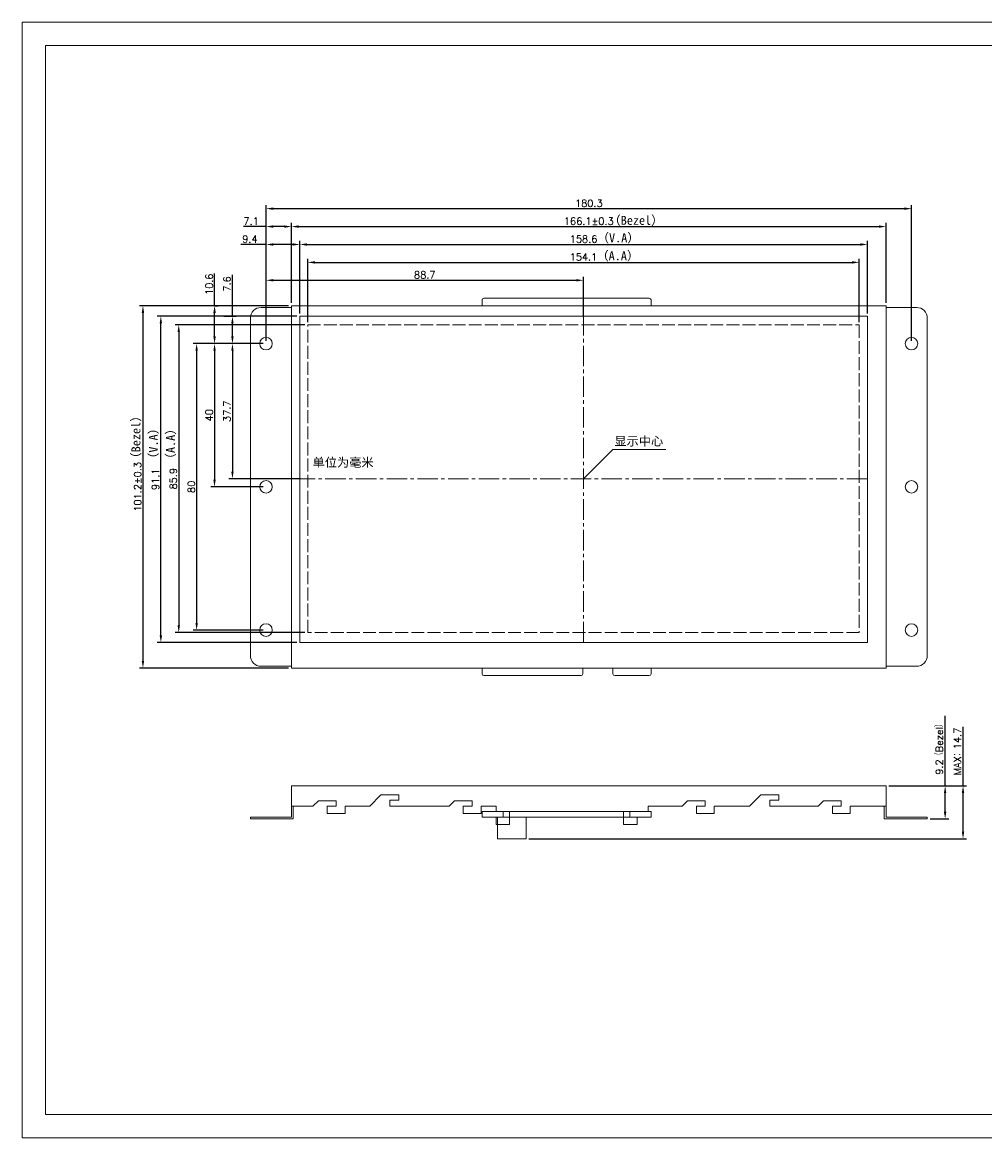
# Model space of a CAD drawing. Header units: millimetres. Extents: x 3400 to 3905, y -5487 to -5175.
# Tile 1 of 2: x 3400 to 3668, y -5487 to -5175. Entities that reach past the tile are written whole.
import ezdxf

# ---------------------------------------------------------------- set-up
doc = ezdxf.new("R2010")
doc.units = ezdxf.units.MM
doc.header["$LTSCALE"] = 0.3
doc.header["$PDSIZE"] = -5
doc.linetypes.add('ACAD_ISO02W100', pattern=[15, 12, -3])
doc.linetypes.add('CENTER2', pattern=[28.574999, 19.049999, -3.175, 3.175, -3.175])
doc.layers.get('0').update_dxf_attribs({"lineweight": 18})
doc.layers.get('Defpoints').update_dxf_attribs({"lineweight": 18})
doc.styles.get("Standard").update_dxf_attribs({"font": 'txt.shx', "bigfont": 'gbcbig.shx'})
doc.dimstyles.new('ISO-25', dxfattribs={"dimtxt": 2.5, "dimasz": 2.5, "dimexe": 1.25, "dimexo": 1, "dimtad": 1, "dimdec": 1, "dimdsep": 46, "dimtxsty": 'Standard', "dimcen": 2.5, "dimdle": 5, "dimadec": 0, "dimazin": 0, "dimtfac": 1, "dimtdec": 1, "dimtmove": 0, "dimatfit": 3, "dimfxl": 0, "dimarcsym": 0})

# ---------------------------------------------------------------- blocks, each defined once
blk = doc.blocks.new('*D38')
at = {"color": 0, "lineweight": -2}
for p, q in [((3467.66, -5264.23), (3467.66, -5246.33)), ((3556.34, -5257.57), (3556.34, -5246.33)), ((3469.66, -5247.33), (3554.34, -5247.33))]:
    blk.add_line(p, q, dxfattribs=at)
at = {"color": 0}
for points in [[(3469.66, -5247), (3469.66, -5247.67), (3467.66, -5247.33)], [(3554.34, -5247), (3554.34, -5247.67), (3556.34, -5247.33)]]:
    blk.add_solid(points, dxfattribs=at)
at = {"layer": 'Defpoints', "color": 0}
for p in [(3556.34, -5247.33), (3556.34, -5258.37), (3467.66, -5265.03)]:
    blk.add_point(p, dxfattribs=at)
at = {"color": 0, "insert": (3512, -5245.83), "char_height": 2, "attachment_point": 5}
blk.add_mtext('\\A1;88.7', dxfattribs=at)
blk = doc.blocks.new('*D39')
at = {"color": 0, "lineweight": -2}
for p, q in [((3479.3, -5259.01), (3479.3, -5241.33)), ((3481.3, -5242.33), (3631.38, -5242.33)), ((3633.38, -5259.01), (3633.38, -5241.33))]:
    blk.add_line(p, q, dxfattribs=at)
at = {"color": 0}
for points in [[(3481.3, -5242), (3481.3, -5242.67), (3479.3, -5242.33)], [(3631.38, -5242), (3631.38, -5242.67), (3633.38, -5242.33)]]:
    blk.add_solid(points, dxfattribs=at)
at = {"layer": 'Defpoints', "color": 0}
for p in [(3633.38, -5242.33), (3479.3, -5259.81), (3633.38, -5259.81)]:
    blk.add_point(p, dxfattribs=at)
at = {"color": 0, "insert": (3556.34, -5240.83), "char_height": 2, "attachment_point": 5}
blk.add_mtext('\\A1;154.1', dxfattribs=at)
blk = doc.blocks.new('*D40')
at = {"color": 0, "lineweight": -2}
for p, q in [((3477.07, -5256.59), (3477.07, -5236.33)), ((3635.67, -5256.59), (3635.67, -5236.33)), ((3479.07, -5237.33), (3633.67, -5237.33))]:
    blk.add_line(p, q, dxfattribs=at)
at = {"color": 0}
for points in [[(3479.07, -5237), (3479.07, -5237.67), (3477.07, -5237.33)], [(3633.67, -5237), (3633.67, -5237.67), (3635.67, -5237.33)]]:
    blk.add_solid(points, dxfattribs=at)
at = {"layer": 'Defpoints', "color": 0}
for p in [(3635.67, -5237.33), (3477.07, -5257.39), (3635.67, -5257.39)]:
    blk.add_point(p, dxfattribs=at)
at = {"color": 0, "insert": (3556.37, -5235.83), "char_height": 2, "attachment_point": 5}
blk.add_mtext('\\A1;158.6', dxfattribs=at)
blk = doc.blocks.new('*D41')
at = {"color": 0, "lineweight": -2}
for p, q in [((3474.78, -5253.63), (3474.78, -5231.33)), ((3476.78, -5232.33), (3638.88, -5232.33)), ((3640.88, -5253.63), (3640.88, -5231.33))]:
    blk.add_line(p, q, dxfattribs=at)
at = {"color": 0}
for points in [[(3476.78, -5232), (3476.78, -5232.67), (3474.78, -5232.33)], [(3638.88, -5232), (3638.88, -5232.67), (3640.88, -5232.33)]]:
    blk.add_solid(points, dxfattribs=at)
at = {"layer": 'Defpoints', "color": 0}
for p in [(3640.88, -5232.33), (3474.78, -5254.43), (3640.88, -5254.43)]:
    blk.add_point(p, dxfattribs=at)
at = {"color": 0, "insert": (3557.83, -5230.83), "char_height": 2, "attachment_point": 5}
blk.add_mtext('\\A1;166.1%%P0.3', dxfattribs=at)
blk = doc.blocks.new('*D42')
at = {"color": 0, "lineweight": -2}
for p, q in [((3467.66, -5264.23), (3467.66, -5226.33)), ((3469.66, -5227.33), (3646, -5227.33)), ((3648, -5264.23), (3648, -5226.33))]:
    blk.add_line(p, q, dxfattribs=at)
at = {"color": 0}
for points in [[(3469.66, -5227), (3469.66, -5227.67), (3467.66, -5227.33)], [(3646, -5227), (3646, -5227.67), (3648, -5227.33)]]:
    blk.add_solid(points, dxfattribs=at)
at = {"layer": 'Defpoints', "color": 0}
for p in [(3648, -5227.33), (3467.66, -5265.03), (3648, -5265.03)]:
    blk.add_point(p, dxfattribs=at)
at = {"color": 0, "insert": (3557.83, -5225.83), "char_height": 2, "attachment_point": 5}
blk.add_mtext('\\A1;180.3', dxfattribs=at)
blk = doc.blocks.new('*D44')
at = {"color": 0, "lineweight": -2}
for p, q in [((3466.86, -5265.03), (3457.28, -5265.03)), ((3458.28, -5267.03), (3458.28, -5300.77)), ((3477.33, -5302.77), (3457.28, -5302.77))]:
    blk.add_line(p, q, dxfattribs=at)
at = {"color": 0}
for points in [[(3457.94, -5267.03), (3458.61, -5267.03), (3458.28, -5265.03)], [(3457.94, -5300.77), (3458.61, -5300.77), (3458.28, -5302.77)]]:
    blk.add_solid(points, dxfattribs=at)
at = {"layer": 'Defpoints', "color": 0}
for p in [(3467.66, -5265.03), (3458.28, -5302.77), (3478.13, -5302.77)]:
    blk.add_point(p, dxfattribs=at)
at = {"color": 0, "insert": (3456.78, -5283.9), "char_height": 2, "attachment_point": 5, "rotation": 90}
blk.add_mtext('\\A1;37.7', dxfattribs=at)
blk = doc.blocks.new('*D45')
at = {"color": 0, "lineweight": -2}
for p, q in [((3478.5, -5259.81), (3442.28, -5259.81)), ((3443.28, -5261.81), (3443.28, -5343.73)), ((3478.5, -5345.73), (3442.28, -5345.73))]:
    blk.add_line(p, q, dxfattribs=at)
at = {"color": 0}
for points in [[(3442.94, -5261.81), (3443.61, -5261.81), (3443.28, -5259.81)], [(3442.94, -5343.73), (3443.61, -5343.73), (3443.28, -5345.73)]]:
    blk.add_solid(points, dxfattribs=at)
at = {"layer": 'Defpoints', "color": 0}
for p in [(3479.3, -5259.81), (3443.28, -5345.73), (3479.3, -5345.73)]:
    blk.add_point(p, dxfattribs=at)
at = {"color": 0, "insert": (3441.78, -5302.77), "char_height": 2, "attachment_point": 5, "rotation": 90}
blk.add_mtext('\\A1;85.9', dxfattribs=at)
blk = doc.blocks.new('*D46')
at = {"color": 0, "lineweight": -2}
for p, q in [((3476.27, -5257.39), (3437.28, -5257.39)), ((3438.28, -5346.49), (3438.28, -5259.39)), ((3476.27, -5348.49), (3437.28, -5348.49))]:
    blk.add_line(p, q, dxfattribs=at)
at = {"color": 0}
for points in [[(3437.94, -5259.39), (3438.61, -5259.39), (3438.28, -5257.39)], [(3437.94, -5346.49), (3438.61, -5346.49), (3438.28, -5348.49)]]:
    blk.add_solid(points, dxfattribs=at)
at = {"layer": 'Defpoints', "color": 0}
for p in [(3438.28, -5257.39), (3477.07, -5257.39), (3477.07, -5348.49)]:
    blk.add_point(p, dxfattribs=at)
at = {"color": 0, "insert": (3436.78, -5302.94), "char_height": 2, "attachment_point": 5, "rotation": 90}
blk.add_mtext('\\A1;91.1', dxfattribs=at)
blk = doc.blocks.new('*D47')
at = {"color": 0, "lineweight": -2}
for p, q in [((3473.98, -5254.43), (3432.28, -5254.43)), ((3433.28, -5256.43), (3433.28, -5353.63)), ((3473.98, -5355.63), (3432.28, -5355.63))]:
    blk.add_line(p, q, dxfattribs=at)
at = {"color": 0}
for points in [[(3432.94, -5256.43), (3433.61, -5256.43), (3433.28, -5254.43)], [(3432.94, -5353.63), (3433.61, -5353.63), (3433.28, -5355.63)]]:
    blk.add_solid(points, dxfattribs=at)
at = {"layer": 'Defpoints', "color": 0}
for p in [(3474.78, -5254.43), (3433.28, -5355.63), (3474.78, -5355.63)]:
    blk.add_point(p, dxfattribs=at)
at = {"color": 0, "insert": (3431.78, -5305.03), "char_height": 2, "attachment_point": 5, "rotation": 90}
blk.add_mtext('\\A1;101.2%%P0.3', dxfattribs=at)
blk = doc.blocks.new('*D49')
at = {"color": 0, "lineweight": -2}
for p, q in [((3460.4, -5265.03), (3447.28, -5265.03)), ((3448.28, -5267.03), (3448.28, -5343.04)), ((3466.86, -5345.04), (3447.28, -5345.04))]:
    blk.add_line(p, q, dxfattribs=at)
at = {"color": 0}
for points in [[(3447.94, -5267.03), (3448.61, -5267.03), (3448.28, -5265.03)], [(3447.94, -5343.04), (3448.61, -5343.04), (3448.28, -5345.04)]]:
    blk.add_solid(points, dxfattribs=at)
at = {"layer": 'Defpoints', "color": 0}
for p in [(3461.2, -5265.03), (3448.28, -5345.04), (3467.66, -5345.04)]:
    blk.add_point(p, dxfattribs=at)
at = {"color": 0, "insert": (3446.78, -5305.03), "char_height": 2, "attachment_point": 5, "rotation": 90}
blk.add_mtext('\\A1;80', dxfattribs=at)
blk = doc.blocks.new('*D57')
at = {"color": 0, "lineweight": -2}
for p, q in [((3455.09, -5265.03), (3452.28, -5265.03)), ((3453.28, -5267.03), (3453.28, -5303.03)), ((3466.86, -5305.03), (3452.28, -5305.03))]:
    blk.add_line(p, q, dxfattribs=at)
at = {"color": 0}
for points in [[(3452.94, -5267.03), (3453.61, -5267.03), (3453.28, -5265.03)], [(3452.94, -5303.03), (3453.61, -5303.03), (3453.28, -5305.03)]]:
    blk.add_solid(points, dxfattribs=at)
at = {"layer": 'Defpoints', "color": 0}
for p in [(3455.89, -5265.03), (3453.28, -5305.03), (3467.66, -5305.03)]:
    blk.add_point(p, dxfattribs=at)
at = {"color": 0, "insert": (3451.78, -5285.03), "char_height": 2, "attachment_point": 5, "rotation": 90}
blk.add_mtext('\\A1;40', dxfattribs=at)
blk = doc.blocks.new('*D61')
at = {"color": 0, "lineweight": -2}
for p, q in [((3467.66, -5232.33), (3461.32, -5232.33)), ((3467.66, -5236.18), (3467.66, -5231.33)), ((3472.78, -5232.33), (3469.66, -5232.33)), ((3474.78, -5236.18), (3474.78, -5231.33))]:
    blk.add_line(p, q, dxfattribs=at)
at = {"color": 0}
for points in [[(3469.66, -5232), (3469.66, -5232.67), (3467.66, -5232.33)], [(3472.78, -5232), (3472.78, -5232.67), (3474.78, -5232.33)]]:
    blk.add_solid(points, dxfattribs=at)
at = {"layer": 'Defpoints', "color": 0}
for p in [(3467.66, -5232.33), (3467.66, -5236.98), (3474.78, -5236.98)]:
    blk.add_point(p, dxfattribs=at)
at = {"color": 0, "insert": (3463.49, -5230.83), "char_height": 2, "attachment_point": 5}
blk.add_mtext('\\A1;7.1', dxfattribs=at)
blk = doc.blocks.new('*D62')
at = {"color": 0, "lineweight": -2}
for p, q in [((3467.66, -5240.37), (3467.66, -5236.33)), ((3477.07, -5240.7), (3477.07, -5236.33)), ((3467.66, -5237.33), (3460.66, -5237.33)), ((3475.07, -5237.33), (3469.66, -5237.33))]:
    blk.add_line(p, q, dxfattribs=at)
at = {"color": 0}
for points in [[(3469.66, -5237), (3469.66, -5237.67), (3467.66, -5237.33)], [(3475.07, -5237), (3475.07, -5237.67), (3477.07, -5237.33)]]:
    blk.add_solid(points, dxfattribs=at)
at = {"layer": 'Defpoints', "color": 0}
for p in [(3467.66, -5237.33), (3467.66, -5241.17), (3477.07, -5241.5)]:
    blk.add_point(p, dxfattribs=at)
at = {"color": 0, "insert": (3463.16, -5235.83), "char_height": 2, "attachment_point": 5}
blk.add_mtext('\\A1;9.4', dxfattribs=at)
blk = doc.blocks.new('*D63')
at = {"color": 0, "lineweight": -2}
for p, q in [((3458.28, -5257.39), (3458.28, -5245.84)), ((3455.87, -5257.39), (3459.28, -5257.39)), ((3458.28, -5263.03), (3458.28, -5259.39)), ((3459.6, -5265.03), (3457.28, -5265.03))]:
    blk.add_line(p, q, dxfattribs=at)
at = {"color": 0}
for points in [[(3457.94, -5259.39), (3458.61, -5259.39), (3458.28, -5257.39)], [(3457.94, -5263.03), (3458.61, -5263.03), (3458.28, -5265.03)]]:
    blk.add_solid(points, dxfattribs=at)
at = {"layer": 'Defpoints', "color": 0}
for p in [(3455.07, -5257.39), (3458.28, -5257.39), (3460.4, -5265.03)]:
    blk.add_point(p, dxfattribs=at)
at = {"color": 0, "insert": (3456.78, -5248.34), "char_height": 2, "attachment_point": 5, "rotation": 90}
blk.add_mtext('\\A1;7.6', dxfattribs=at)
blk = doc.blocks.new('*D64')
at = {"color": 0, "lineweight": -2}
for p, q in [((3453.28, -5254.43), (3453.28, -5245.45)), ((3453.32, -5254.43), (3454.28, -5254.43)), ((3453.28, -5263.03), (3453.28, -5256.43)), ((3453.08, -5265.03), (3452.28, -5265.03))]:
    blk.add_line(p, q, dxfattribs=at)
at = {"color": 0}
for points in [[(3452.94, -5256.43), (3453.61, -5256.43), (3453.28, -5254.43)], [(3452.94, -5263.03), (3453.61, -5263.03), (3453.28, -5265.03)]]:
    blk.add_solid(points, dxfattribs=at)
at = {"layer": 'Defpoints', "color": 0}
for p in [(3452.52, -5254.43), (3453.28, -5254.43), (3453.88, -5265.03)]:
    blk.add_point(p, dxfattribs=at)
at = {"color": 0, "insert": (3451.78, -5248.45), "char_height": 2, "attachment_point": 5, "rotation": 90}
blk.add_mtext('\\A1;10.6', dxfattribs=at)
blk = doc.blocks.new('*D70')
at = {"color": 0, "lineweight": -2}
for p, q in [((3657.38, -5388.58), (3657.38, -5369)), ((3641.68, -5388.58), (3658.38, -5388.58)), ((3657.38, -5395.78), (3657.38, -5390.58)), ((3653.18, -5397.78), (3658.38, -5397.78))]:
    blk.add_line(p, q, dxfattribs=at)
at = {"color": 0}
for points in [[(3657.04, -5390.58), (3657.71, -5390.58), (3657.38, -5388.58)], [(3657.04, -5395.78), (3657.71, -5395.78), (3657.38, -5397.78)]]:
    blk.add_solid(points, dxfattribs=at)
at = {"layer": 'Defpoints', "color": 0}
for p in [(3640.88, -5388.58), (3652.38, -5397.78), (3657.38, -5397.78)]:
    blk.add_point(p, dxfattribs=at)
at = {"color": 0, "insert": (3655.82, -5377.79), "char_height": 2, "attachment_point": 5, "rotation": 90}
blk.add_mtext('\\A1;9.2（Bezel）', dxfattribs=at)
blk = doc.blocks.new('*D71')
at = {"color": 0, "lineweight": -2}
for p, q in [((3662.38, -5388.58), (3662.38, -5372.08)), ((3641.68, -5388.58), (3663.38, -5388.58)), ((3662.38, -5401.33), (3662.38, -5390.58)), ((3541.12, -5403.33), (3663.38, -5403.33))]:
    blk.add_line(p, q, dxfattribs=at)
at = {"color": 0}
for points in [[(3662.04, -5390.58), (3662.71, -5390.58), (3662.38, -5388.58)], [(3662.04, -5401.33), (3662.71, -5401.33), (3662.38, -5403.33)]]:
    blk.add_solid(points, dxfattribs=at)
at = {"layer": 'Defpoints', "color": 0}
for p in [(3640.88, -5388.58), (3662.38, -5388.58), (3540.32, -5403.33)]:
    blk.add_point(p, dxfattribs=at)
at = {"color": 0, "insert": (3660.82, -5378.97), "char_height": 2, "attachment_point": 5, "rotation": 90}
blk.add_mtext('\\A1;MAX：14.7', dxfattribs=at)
blk = doc.blocks.new('SDWe070T77图框')
at = {"lineweight": 0}
for points in [[(2857.3, -5148.14), (3362.66, -5148.14), (3362.66, -5459.68), (2857.3, -5459.68)], [(3356.16, -5453.18), (2863.8, -5453.18), (2863.8, -5154.64), (3356.16, -5154.64)], [(2863.8, -5154.64), (3356.16, -5154.64), (3356.16, -5453.18), (2863.8, -5453.18)]]:
    blk.add_lwpolyline(points, close=True, dxfattribs=at)

msp = doc.modelspace()

# ---------------------------------------------------------------- linework, layer by layer
at = {"lineweight": 0}
for p, q in [((3574.717, -5252.333), (3528.517, -5252.333)), ((3466.277, -5254.933), (3474.777, -5254.933)), ((3640.877, -5254.433), (3474.777, -5254.433)), ((3474.777, -5254.433), (3474.777, -5355.633)), ((3528.017, -5252.833), (3528.017, -5254.433)), ((3575.217, -5254.433), (3575.217, -5252.833)), ((3640.877, -5355.633), (3640.877, -5254.433)), ((3640.877, -5254.933), (3649.377, -5254.933)), ((3463.277, -5352.133), (3463.277, -5257.933)), ((3652.377, -5257.933), (3652.377, -5352.133)), ((3556.337, -5302.773), (3564.558, -5294.562)), ((3564.558, -5294.562), (3579.327, -5294.562)), ((3474.777, -5355.133), (3466.277, -5355.133)), ((3649.377, -5355.133), (3640.877, -5355.133)), ((3474.777, -5355.633), (3640.877, -5355.633)), ((3528.017, -5355.633), (3528.017, -5357.233)), ((3528.517, -5357.733), (3555.667, -5357.733)), ((3556.167, -5357.233), (3556.167, -5355.633)), ((3564.587, -5355.633), (3564.587, -5357.233)), ((3565.087, -5357.733), (3574.717, -5357.733)), ((3575.217, -5357.233), (3575.217, -5355.633))]:
    msp.add_line(p, q, dxfattribs=at)
at = {"linetype": 'CENTER2', "lineweight": 0}
for p, q in [((3556.337, -5348.488), (3556.337, -5257.388)), ((3635.667, -5302.773), (3477.067, -5302.773))]:
    msp.add_line(p, q, dxfattribs=at)
at = {"color": 7, "linetype": 'Continuous'}
for p, q in [((3474.777, -5388.576), (3640.877, -5388.576)), ((3474.777, -5397.276), (3474.777, -5388.576)), ((3640.877, -5397.276), (3640.877, -5388.576)), ((3480.777, -5394.226), (3482.277, -5392.726)), ((3487.277, -5392.726), (3482.277, -5392.726)), ((3487.277, -5394.226), (3487.277, -5392.726)), ((3496.627, -5394.226), (3499.777, -5391.076)), ((3504.777, -5391.076), (3499.777, -5391.076)), ((3502.277, -5392.576), (3504.777, -5392.576)), ((3502.277, -5394.226), (3502.277, -5392.576)), ((3504.777, -5392.576), (3504.777, -5391.076)), ((3518.777, -5394.226), (3520.277, -5392.726)), ((3525.277, -5392.726), (3520.277, -5392.726)), ((3525.277, -5394.226), (3525.277, -5392.726)), ((3583.877, -5394.226), (3585.377, -5392.726)), ((3590.377, -5392.726), (3585.377, -5392.726)), ((3590.377, -5394.226), (3590.377, -5392.726)), ((3602.727, -5394.226), (3605.877, -5391.076)), ((3610.877, -5391.076), (3605.877, -5391.076)), ((3608.377, -5394.226), (3608.377, -5392.576)), ((3608.377, -5392.576), (3610.877, -5392.576)), ((3610.877, -5392.576), (3610.877, -5391.076)), ((3621.877, -5394.226), (3623.377, -5392.726)), ((3628.377, -5392.726), (3623.377, -5392.726)), ((3628.377, -5394.226), (3628.377, -5392.726)), ((3474.777, -5394.226), (3480.777, -5394.226)), ((3475.277, -5394.226), (3475.277, -5397.776)), ((3484.777, -5394.226), (3487.277, -5394.226)), ((3484.777, -5394.226), (3484.777, -5396.226)), ((3489.777, -5394.226), (3496.627, -5394.226)), ((3489.777, -5394.226), (3489.777, -5396.226)), ((3502.277, -5394.226), (3518.777, -5394.226)), ((3522.777, -5394.226), (3525.277, -5394.226)), ((3522.777, -5394.226), (3522.777, -5396.226)), ((3527.777, -5394.226), (3531.918, -5394.226)), ((3527.777, -5394.226), (3527.777, -5396.226)), ((3531.918, -5394.226), (3531.918, -5395.726)), ((3531.918, -5395.726), (3533.918, -5395.726)), ((3533.918, -5397.326), (3533.918, -5395.726)), ((3567.522, -5395.726), (3535.718, -5395.726)), ((3535.718, -5399.326), (3535.718, -5395.726)), ((3567.522, -5395.726), (3567.522, -5399.326)), ((3569.322, -5395.726), (3569.322, -5397.326)), ((3569.322, -5395.726), (3574.377, -5395.726)), ((3574.377, -5394.226), (3574.377, -5395.726)), ((3574.377, -5394.226), (3583.877, -5394.226)), ((3587.877, -5394.226), (3587.877, -5396.226)), ((3587.877, -5394.226), (3590.377, -5394.226)), ((3592.877, -5394.226), (3592.877, -5396.226)), ((3592.877, -5394.226), (3602.727, -5394.226)), ((3608.377, -5394.226), (3621.877, -5394.226)), ((3625.877, -5394.226), (3625.877, -5396.226)), ((3625.877, -5394.226), (3628.377, -5394.226)), ((3630.877, -5394.226), (3630.877, -5396.226)), ((3640.877, -5394.226), (3630.877, -5394.226)), ((3640.377, -5397.776), (3640.377, -5394.226)), ((3463.277, -5397.276), (3474.777, -5397.276)), ((3463.277, -5397.776), (3463.277, -5397.276)), ((3475.277, -5397.776), (3463.277, -5397.776)), ((3489.777, -5396.226), (3484.777, -5396.226)), ((3527.777, -5396.226), (3522.777, -5396.226)), ((3531.918, -5397.326), (3533.918, -5397.326)), ((3531.918, -5397.326), (3531.918, -5399.326)), ((3569.322, -5397.326), (3571.322, -5397.326)), ((3571.322, -5397.326), (3571.322, -5399.326)), ((3592.877, -5396.226), (3587.877, -5396.226)), ((3630.877, -5396.226), (3625.877, -5396.226)), ((3652.377, -5397.776), (3640.377, -5397.776)), ((3640.877, -5397.276), (3652.377, -5397.276)), ((3652.377, -5397.776), (3652.377, -5397.276)), ((3535.718, -5399.326), (3531.918, -5399.326)), ((3571.322, -5399.326), (3567.522, -5399.326))]:
    msp.add_line(p, q, dxfattribs=at)
at = {"lineweight": 0}
msp.add_lwpolyline([(3477.067, -5348.488), (3635.667, -5348.488), (3635.667, -5257.388), (3477.067, -5257.388)], close=True, dxfattribs=at)
at = {"color": 1, "linetype": 'ACAD_ISO02W100', "lineweight": 0}
msp.add_lwpolyline([(3479.297, -5259.813), (3633.377, -5259.813), (3633.377, -5345.733), (3479.297, -5345.733)], close=True, dxfattribs=at)
for points in [[(3528.017, -5395.726), (3575.217, -5395.726), (3575.217, -5397.326), (3528.017, -5397.326)], [(3532.317, -5403.326), (3540.317, -5403.326), (3540.317, -5397.326), (3532.317, -5397.326)]]:
    msp.add_lwpolyline(points, close=True)
at = {"lineweight": 0}
for centre in [(3467.657, -5265.028), (3647.997, -5265.028), (3467.657, -5305.033), (3647.997, -5305.033), (3467.657, -5345.038), (3647.997, -5345.038)]:
    msp.add_circle(centre, 1.75, dxfattribs=at)
for centre, radius, start, end in [((3528.517, -5252.833), 0.5, 90, 180), ((3574.717, -5252.833), 0.5, 360, 90), ((3466.277, -5257.933), 3, 90, 180), ((3649.377, -5257.933), 3, 0, 90), ((3466.277, -5352.133), 3, 180, 270), ((3649.377, -5352.133), 3, 270, 0), ((3528.517, -5357.233), 0.5, 180, 270), ((3555.667, -5357.233), 0.5, 270, 0), ((3565.087, -5357.233), 0.5, 180, 270), ((3574.717, -5357.233), 0.5, 270, 0)]:
    msp.add_arc(centre, radius, start, end, dxfattribs=at)

# ---------------------------------------------------------------- block references
msp.add_blockref('SDWe070T77图框', (542.269, -27.142), dxfattribs=at)

# ---------------------------------------------------------------- texts
at = {"lineweight": 0, "char_height": 2.5, "attachment_point": 1}
for s, insert, width in [('{\\fSimSun|b0|i0|c134|p49;（Bezel）}', (3563.337, -5229.34), 21.73575), ('{\\fSimSun|b0|i0|c134|p49;（V.A）}', (3560.075, -5234.223), 23.07878), ('{\\fSimSun|b0|i0|c134|p49;\\C1;（A.A）}', (3559.971, -5239.239), 21.73575), ('{\\fSimSun|b0|i0|c134|p49;显示中心}', (3564.98, -5291.008), 21.73575), ('{\\fSimSun|b0|i0|c134|p49;单位为毫米}', (3480.675, -5296.942), 47.99899)]:
    msp.add_mtext(s, dxfattribs=dict(at, insert=insert, width=width))
at = {"lineweight": 0, "insert": (3430.052, -5298.798), "char_height": 2.5, "width": 21.85851, "attachment_point": 1, "rotation": 90}
msp.add_mtext('{\\fSimSun|b0|i0|c134|p49;（Bezel）}', dxfattribs=at)
at = {"linetype": 'CENTER2', "lineweight": 0, "insert": (3434.932, -5298.88), "char_height": 2.5, "width": 24.54008, "attachment_point": 1, "rotation": 90}
msp.add_mtext('{\\fSimSun|b0|i0|c134|p49;（V.A）}', dxfattribs=at)
at = {"color": 1, "linetype": 'CENTER2', "lineweight": 0, "insert": (3439.745, -5299), "char_height": 2.5, "width": 21.85851, "attachment_point": 1, "rotation": 90}
msp.add_mtext('{\\fSimSun|b0|i0|c134|p49;（A.A）}', dxfattribs=at)

# ---------------------------------------------------------------- dimensions: what is measured, and where the dimension line sits
for base, p1, p2, picture, middle in [((3647.997, -5227.333), (3467.657, -5265.028), (3647.997, -5265.028), '*D42', (3557.827, -5225.833)), ((3635.667, -5237.333), (3477.067, -5257.388), (3635.667, -5257.388), '*D40', (3556.367, -5235.833)), ((3556.337, -5247.333), (3467.657, -5265.028), (3556.337, -5258.369), '*D38', (3511.997, -5245.833))]:
    dim = msp.add_linear_dim(base=base, p1=p1, p2=p2, dimstyle='ISO-25', override={"dimscale": 0.8, "dimtolj": 1})
    dim.commit()
    dim.dimension.update_dxf_attribs({"geometry": picture, "text_midpoint": middle})
for base, p1, p2, picture, middle in [((3467.657, -5232.333), (3474.777, -5236.98), (3467.657, -5236.98), '*D61', (3463.491, -5232.333)), ((3467.657, -5237.333), (3477.067, -5241.501), (3467.657, -5241.172), '*D62', (3463.157, -5237.333))]:
    dim = msp.add_linear_dim(base=base, p1=p1, p2=p2, dimstyle='ISO-25', override={"dimscale": 0.8, "dimtolj": 1})
    dim.commit()
    dim.dimension.update_dxf_attribs({"geometry": picture, "text_midpoint": middle, "dimtype": 160})
dim = msp.add_linear_dim(base=(3640.877, -5232.333), p1=(3474.777, -5254.433), p2=(3640.877, -5254.433), text='166.1%%P0.3', dimstyle='ISO-25', override={"dimscale": 0.8, "dimtolj": 1})
dim.commit()
dim.dimension.update_dxf_attribs({"geometry": '*D41', "text_midpoint": (3557.827, -5230.833)})
at = {"color": 1}
dim = msp.add_linear_dim(base=(3633.377, -5242.333), p1=(3479.297, -5259.813), p2=(3633.377, -5259.813), dimstyle='ISO-25', override={"dimscale": 0.8, "dimtolj": 1}, dxfattribs=at)
dim.commit()
dim.dimension.update_dxf_attribs({"geometry": '*D39', "text_midpoint": (3556.337, -5240.833)})
for base, p1, p2, picture, middle in [((3453.277, -5254.433), (3453.879, -5265.028), (3452.521, -5254.433), '*D64', (3453.277, -5248.451)), ((3458.277, -5257.388), (3460.399, -5265.028), (3455.07, -5257.388), '*D63', (3458.277, -5248.343))]:
    dim = msp.add_linear_dim(base=base, p1=p1, p2=p2, angle=90, dimstyle='ISO-25', override={"dimscale": 0.8, "dimtolj": 1})
    dim.commit()
    dim.dimension.update_dxf_attribs({"geometry": picture, "text_midpoint": middle, "dimtype": 160})
dim = msp.add_linear_dim(base=(3433.277, -5355.633), p1=(3474.777, -5254.433), p2=(3474.777, -5355.633), angle=90, text='101.2%%P0.3', dimstyle='ISO-25', override={"dimscale": 0.8, "dimtolj": 1})
dim.commit()
dim.dimension.update_dxf_attribs({"geometry": '*D47', "text_midpoint": (3431.777, -5305.033)})
for base, p1, p2, picture, middle in [((3438.277, -5257.388), (3477.067, -5348.488), (3477.067, -5257.388), '*D46', (3436.777, -5302.938)), ((3448.277, -5345.038), (3461.199, -5265.028), (3467.657, -5345.038), '*D49', (3446.777, -5305.033)), ((3453.277, -5305.033), (3455.893, -5265.028), (3467.657, -5305.033), '*D57', (3451.777, -5285.031)), ((3458.277, -5302.773), (3467.657, -5265.028), (3478.128, -5302.773), '*D44', (3456.777, -5283.901))]:
    dim = msp.add_linear_dim(base=base, p1=p1, p2=p2, angle=90, dimstyle='ISO-25', override={"dimscale": 0.8, "dimtolj": 1})
    dim.commit()
    dim.dimension.update_dxf_attribs({"geometry": picture, "text_midpoint": middle})
dim = msp.add_linear_dim(base=(3443.277, -5345.733), p1=(3479.297, -5259.813), p2=(3479.297, -5345.733), angle=90, dimstyle='ISO-25', override={"dimscale": 0.8, "dimtolj": 1}, dxfattribs=at)
dim.commit()
dim.dimension.update_dxf_attribs({"geometry": '*D45', "text_midpoint": (3441.777, -5302.773)})
for base, p1, p2, text, picture, middle in [((3657.377, -5397.776), (3640.877, -5388.576), (3652.377, -5397.776), '9.2（Bezel）', '*D70', (3657.377, -5377.786)), ((3662.377, -5388.576), (3540.317, -5403.326), (3640.877, -5388.576), 'MAX：14.7', '*D71', (3662.377, -5378.973))]:
    dim = msp.add_linear_dim(base=base, p1=p1, p2=p2, angle=90, text=text, dimstyle='ISO-25', override={"dimscale": 0.8, "dimtolj": 1})
    dim.commit()
    dim.dimension.update_dxf_attribs({"geometry": picture, "text_midpoint": middle, "dimtype": 160})

doc.saveas('drawing.dxf')
